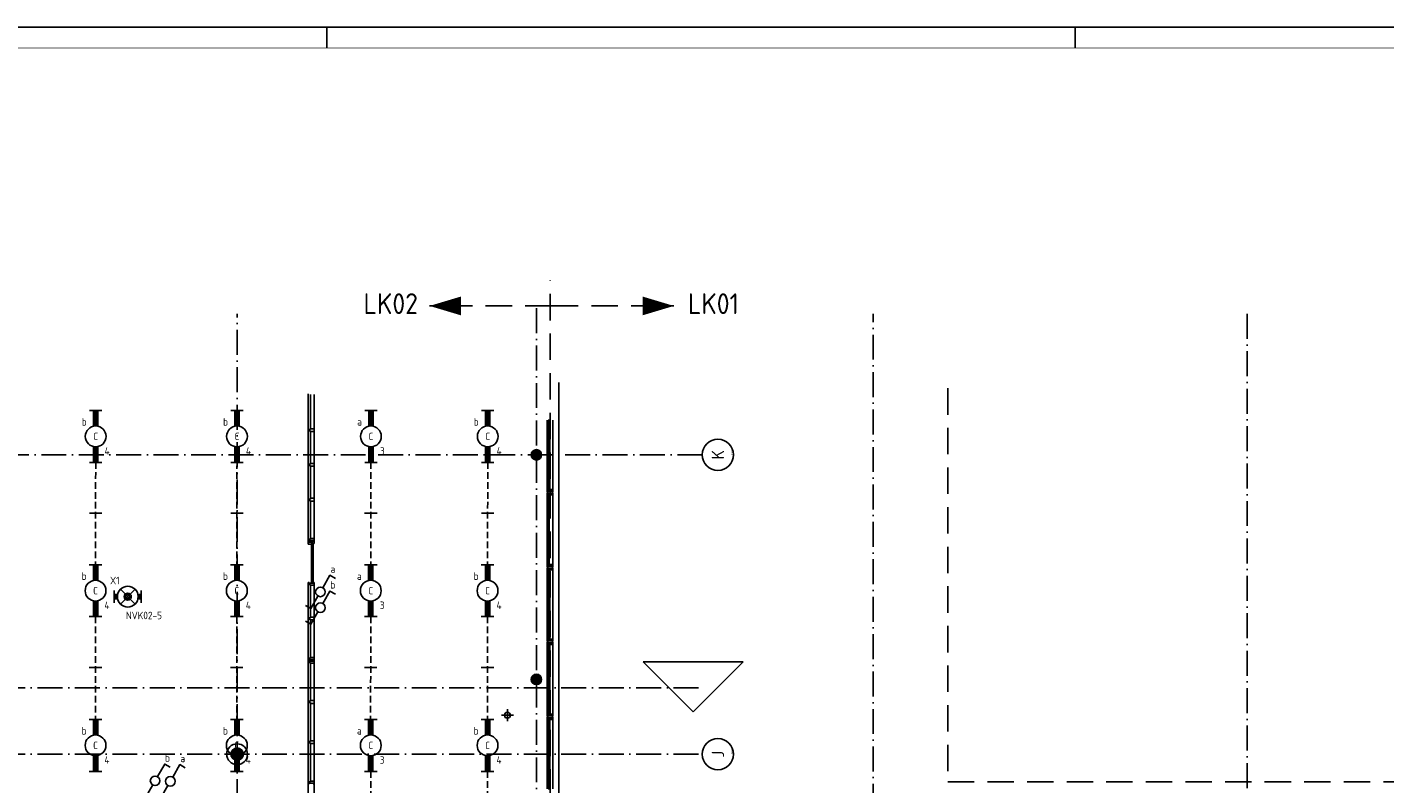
# Model space of a CAD drawing. Header units: millimetres. Extents: x 90707 to 259985, y -1262 to 84291.
# Tile 62 of 85: x 160994 to 193658, y 66096 to 84291. Entities that reach past the tile are written whole.
import ezdxf
from ezdxf.enums import TextEntityAlignment as Align

# ---------------------------------------------------------------- set-up
doc = ezdxf.new("R2010")
doc.units = ezdxf.units.MM
doc.header["$LTSCALE"] = 100
doc.linetypes.add('DASHDOT', pattern=[9, 6, -1.5, 0, -1.5])
doc.linetypes.add('HIDDEN', pattern=[9.525, 6.35, -3.175])
doc.layers.get('0').update_dxf_attribs({"linetype": 'CONTINUOUS'})
for name, color, linetype in [('AL$1----_MAATVOERING', 7, 'CONTINUOUS'), ('AL$7----_STRAMIEN', 1, 'DASHDOT'), ('AL$8----_HULPKOLOM', 2, 'CONTINUOUS'), ('AL21----_BUITENWAND', 4, 'CONTINUOUS'), ('AL28----_KONSTRUKTIE', 3, 'CONTINUOUS'), ('AL31----_BUITENKOZ', 7, 'CONTINUOUS'), ('AL32----_BINNENKOZ', 7, 'CONTINUOUS'), ('ALN-----_BLOCKNAAM', 2, 'CONTINUOUS'), ('ALXAA---_GEWBETON', 12, 'CONTINUOUS'), ('ALXOU---_GLAS', 7, 'CONTINUOUS'), ('EB63101-_ATTRIB', 2, 'CONTINUOUS'), ('EB63102-_ATTRIB', 2, 'CONTINUOUS'), ('EB63501-_ATTRIB', 2, 'CONTINUOUS'), ('EL63101-_LICHT-ARM', 3, 'CONTINUOUS'), ('EL63102-_LICHT-SCH', 3, 'CONTINUOUS'), ('EL63501-_NOODVRL-ARM', 3, 'CONTINUOUS'), ('EL6441--_DATACOM', 3, 'CONTINUOUS'), ('LIJN025', 10, 'CONTINUOUS'), ('LIJN035', 50, 'CONTINUOUS'), ('LIJN050', 90, 'CONTINUOUS'), ('LIJN070', 130, 'CONTINUOUS'), ('MV-BINNENBESTRATING', 1, 'CONTINUOUS'), ('MV-STAALKOLOM', 1, 'CONTINUOUS'), ('TEKST25', 10, 'CONTINUOUS'), ('TEKST35', 50, 'CONTINUOUS'), ('TEKST50', 90, 'CONTINUOUS'), ('VOLGNUMMER', 7, 'CONTINUOUS')]:
    doc.layers.add(name, color=color, linetype=linetype)
doc.styles.add('1_8', font='ISO', dxfattribs={"height": 1.8})
doc.styles.add('ISO', font='ISO.SHX')
doc.styles.add('MAATVOERING', font='iso.shx')
doc.styles.add('NORATT', font='isocp.shx')
doc.styles.add('ROMAND', font='romand')
doc.styles.get("Standard").update_dxf_attribs({"font": 'iso.shx'})

# ---------------------------------------------------------------- blocks, each defined once
blk = doc.blocks.new('A0-GE')
at = {"layer": 'LIJN025'}
blk.add_line((775, 836), (775, 841), dxfattribs=at)
at = {"layer": 'LIJN025', "linetype": 'Continuous'}
blk.add_line((955, 836), (955, 841), dxfattribs=at)
at = {"layer": 'LIJN025'}
blk.add_lwpolyline([(1500, 841), (1500, 0), (0, 0), (0, 841)], close=True, dxfattribs=at)
at = {"layer": 'LIJN050', "const_width": 0.2}
blk.add_lwpolyline([(1495, 836), (25, 836), (25, 5), (1495, 5)], close=True, dxfattribs=at)
at = {"layer": 'TEKST25', "style": 'ROMAND', "width": 2.899115}
blk.add_attdef('STATUS', text='', height=2.5, dxfattribs=at).set_placement((1454, 71.5), (1493, 71.5), align=Align.FIT)
at = {"layer": 'TEKST25', "style": 'ISO'}
for tag, p in [('E', (1455.25, 66)), ('NAAM-E', (1466.75, 66)), ('DATUM-E', (1485, 66)), ('D', (1455.25, 61)), ('NAAM-D', (1466.75, 61)), ('DATUM-D', (1485, 61)), ('C', (1455.25, 56)), ('NAAM-C', (1466.75, 56)), ('DATUM-C', (1485, 56)), ('B', (1455.25, 51)), ('NAAM-B', (1466.75, 51)), ('DATUM-B', (1485, 51)), ('A', (1455.25, 46)), ('NAAM-A', (1466.75, 46)), ('DATUM-A', (1485, 46))]:
    blk.add_attdef(tag, text='', height=2.5, dxfattribs=at).set_placement(p, align=Align.CENTER)
for tag, p in [('DATUM', (1332.75, 36.25)), ('SCHAAL', (1368, 36.25)), ('GETEKEND', (1398.25, 36.25)), ('GECONTOL.', (1433, 36.25)), ('FORMAAT', (1463.25, 28.25))]:
    blk.add_attdef(tag, p, '', height=2.5, dxfattribs=at)
at = {"layer": 'TEKST35', "style": 'ISO'}
for tag, p in [('PROJECT', (1334.5, 72.5)), ('PLAATS', (1334.5, 63.5)), ('INSTALLATIE-REGEL1', (1334.5, 52.5)), ('INSTALLATIE-REGEL2', (1334.5, 43.5))]:
    blk.add_attdef(tag, p, '', height=4, dxfattribs=at)
blk.add_attdef('PROJ.NR.', text='', height=4, dxfattribs=at).set_placement((1481, 23), align=Align.CENTER)
at = {"layer": 'TEKST50', "style": 'ISO'}
blk.add_attdef('FILE-NAAM', text='', height=5, dxfattribs=at).set_placement((1473.5, 7.5), align=Align.CENTER)
blk = doc.blocks.new('EJ3T20')
at = {"color": 0}
for p, q in [((-6.25, -1.5), (-6.25, 1.5)), ((-6.25, -1.5), (-6.25, 1.5)), ((-6.25, 0.52), (-2.44, 0.52)), ((-6.25, 0.52), (-2.44, 0.52)), ((-6.25, 0.17), (-2.49, 0.17)), ((-6.25, 0.17), (-2.49, 0.17)), ((2.44, 0.52), (6.25, 0.52)), ((2.44, 0.52), (6.25, 0.52)), ((2.49, 0.17), (6.25, 0.17)), ((2.49, 0.17), (6.25, 0.17)), ((6.25, -1.5), (6.25, 1.5)), ((6.25, -1.5), (6.25, 1.5)), ((-6.25, -0.17), (-2.49, -0.17)), ((-6.25, -0.17), (-2.49, -0.17)), ((-6.25, -0.52), (-2.44, -0.52)), ((-6.25, -0.52), (-2.44, -0.52)), ((2.44, -0.52), (6.25, -0.52)), ((2.44, -0.52), (6.25, -0.52)), ((2.49, -0.17), (6.25, -0.17)), ((2.49, -0.17), (6.25, -0.17))]:
    blk.add_line(p, q, dxfattribs=at)
blk.add_circle((0, 0), 2.5, dxfattribs=at)
blk.add_circle((0, 0), 2.5, dxfattribs=at)
at = {"style": 'NORATT', "flags": 9}
blk.add_attdef('GELIJK', text='', height=1.8, dxfattribs=at).set_placement((3.5, 5), align=Align.MIDDLE_CENTER)
at = {"color": 6}
for tag, style, flags, p in [('SCHAK', 'NORATT', 8, (3.5, 2.75)), ('SCHAK', '1_8', 8, (3.5, 2.75)), ('A_CODE', 'NORATT', 8, (0, 0)), ('A_CODE', '1_8', 8, (0, 0)), ('GROEP', 'NORATT', 8, (-3.5, -2.75)), ('GROEP', '1_8', 8, (-3.5, -2.75)), ('KAST', 'NORATT', 9, (3.5, -2.75)), ('KAST', '1_8', 9, (3.5, -2.75))]:
    blk.add_attdef(tag, text='', height=1.8, dxfattribs=dict(at, style=style, flags=flags)).set_placement(p, align=Align.MIDDLE)
blk = doc.blocks.new('ES3SW')
for points in [[(0.58, 1), (2.31, 4), (3.61, 3.25)], [(-0.58, -1), (-2.31, -4), (-3.61, -3.25)]]:
    blk.add_lwpolyline(points)
blk.add_circle((0, 0), 1.15)
at = {"style": '1_8'}
for tag, flags, p in [('SCHAK', 8, (3, 5.5)), ('KAST', 9, (-3, 0.5)), ('M_CODE', 9, (0, 0)), ('DOEL', 9, (-3, -2)), ('GROEP', 9, (-3, -4.5))]:
    blk.add_attdef(tag, text='', height=1.8, dxfattribs=dict(at, flags=flags)).set_placement(p, align=Align.MIDDLE_CENTER)
blk = doc.blocks.new('EJ3T01')
at = {"color": 0}
for p, q in [((-3.25, -1.5), (-3.25, 1.5)), ((-3.25, 0.52), (-2.44, 0.52)), ((-3.25, 0.17), (-2.49, 0.17)), ((-1.77, 1.77), (1.77, -1.77)), ((1.77, 1.77), (-1.77, -1.77)), ((2.44, 0.52), (3.25, 0.52)), ((2.49, 0.17), (3.25, 0.17)), ((3.25, -1.5), (3.25, 1.5)), ((-3.25, -0.17), (-2.49, -0.17)), ((-3.25, -0.52), (-2.44, -0.52)), ((2.44, -0.52), (3.25, -0.52)), ((2.49, -0.17), (3.25, -0.17))]:
    blk.add_line(p, q, dxfattribs=at)
at = {"color": 6}
blk.add_lwpolyline([(1.77, -1.77), (1.75, -1.75)], dxfattribs=at)
at = {"color": 0}
for radius in [2.5, 0.85, 0.5]:
    blk.add_circle((0, 0), radius, dxfattribs=at)
at = {"color": 6, "style": '1_8'}
for tag, flags, p in [('A_CODE', 8, (-3.5, 2.75)), ('SCHAK', 8, (3.5, 2.75)), ('GROEP', 8, (-3.5, -2.75)), ('KAST', 9, (3.5, -2.75))]:
    blk.add_attdef(tag, text='', height=1.8, dxfattribs=dict(at, flags=flags)).set_placement(p, align=Align.MIDDLE)
blk = doc.blocks.new('1010')
at = {"layer": 'AL$7----_STRAMIEN', "color": 7, "linetype": 'Continuous'}
blk.add_circle((0, 750), 750, dxfattribs=at)
at = {"layer": 'AL$7----_STRAMIEN', "color": 3, "linetype": 'Continuous'}
blk.add_attdef('STR-NAAM', text='', height=600, rotation=360, dxfattribs=at).set_placement((0, 750), align=Align.MIDDLE)
at = {"layer": 'ALN-----_BLOCKNAAM', "linetype": 'Continuous'}
blk.add_text('1010', height=100, dxfattribs=at).set_placement((0, 0))
blk = doc.blocks.new('A$Cca306792')
at = {"layer": 'AL$1----_MAATVOERING', "color": 8, "linetype": 'HIDDEN'}
for p, q in [((92028, 76870), (92028, 67405)), ((92028, 67405), (106528, 67406))]:
    blk.add_line(p, q, dxfattribs=at)
at = {"layer": 'AL$7----_STRAMIEN'}
blk.add_line((99228, 78659), (99228, 5370), dxfattribs=at)
at = {"layer": 'AL$7----_STRAMIEN', "color": 1}
blk.add_line((86120, 75270), (45918, 75270), dxfattribs=at)
for points in [[(82128, 78796), (82128, 39870)], [(74928, 39870), (74928, 78659)], [(90228, 5550), (90228, 78659)], [(86120, 75270), (45918, 75270)], [(86028, 69670), (49182, 69670)], [(86028, 68070), (47456, 68070)]]:
    blk.add_lwpolyline(points, dxfattribs=at)
at = {"layer": 'AL$8----_HULPKOLOM', "color": 8}
blk.add_circle((74928, 68070), 250, dxfattribs=at)
at = {"layer": 'AL21----_BUITENWAND', "color": 8}
blk.add_line((82668, 77010), (82668, 56391), dxfattribs=at)
at = {"layer": 'AL28----_KONSTRUKTIE', "color": 8}
for centre, radius in [((82128, 75270), 125), ((82128, 75270), 125), ((82128, 69870), 125), ((82128, 69870), 125), ((74928, 68070), 150)]:
    blk.add_circle(centre, radius, dxfattribs=at)
at = {"layer": 'AL31----_BUITENKOZ', "color": 8}
for p, q in [((82388, 76105), (82388, 74435)), ((82527, 76105), (82527, 74435)), ((82385, 74315), (82390, 74317)), ((82385, 74272), (82385, 74315)), ((82426, 74272), (82385, 74272)), ((82385, 72682), (82385, 74258)), ((82388, 74361), (82418, 74361)), ((82388, 74328), (82388, 74361)), ((82424, 74328), (82388, 74328)), ((82388, 74272), (82401, 74272)), ((82388, 74255), (82388, 74272)), ((82401, 74255), (82388, 74255)), ((82390, 74317), (82390, 74324)), ((82390, 74324), (82419, 74324)), ((82401, 74272), (82401, 74255)), ((82418, 74361), (82418, 74347)), ((82418, 74347), (82498, 74347)), ((82419, 74324), (82419, 74302)), ((82419, 74302), (82424, 74302)), ((82424, 74314), (82424, 74328)), ((82439, 74314), (82424, 74314)), ((82424, 74302), (82424, 74310)), ((82424, 74310), (82439, 74310)), ((82426, 74255), (82426, 74272)), ((82439, 74258), (82426, 74255)), ((82439, 74305), (82439, 74314)), ((82439, 74310), (82439, 74305)), ((82527, 74305), (82439, 74305)), ((82439, 74305), (82439, 74258)), ((82439, 72682), (82439, 74258)), ((82498, 74347), (82498, 74361)), ((82498, 74361), (82527, 74361)), ((82527, 74361), (82527, 74305)), ((82527, 74305), (82527, 72635)), ((82426, 72667), (82385, 72667)), ((82385, 72667), (82385, 72624)), ((82385, 72624), (82390, 72622)), ((82401, 72684), (82388, 72684)), ((82388, 72684), (82388, 72667)), ((82388, 72667), (82401, 72667)), ((82424, 72612), (82388, 72612)), ((82388, 72612), (82388, 72579)), ((82388, 72579), (82418, 72579)), ((82390, 72622), (82390, 72615)), ((82390, 72615), (82419, 72615)), ((82401, 72667), (82401, 72684)), ((82418, 72579), (82418, 72593)), ((82418, 72593), (82498, 72593)), ((82419, 72615), (82419, 72637)), ((82419, 72637), (82424, 72637)), ((82424, 72637), (82424, 72629)), ((82424, 72629), (82439, 72629)), ((82439, 72626), (82424, 72626)), ((82424, 72626), (82424, 72612)), ((82439, 72682), (82426, 72684)), ((82426, 72684), (82426, 72667)), ((82439, 72635), (82439, 72682)), ((82527, 72635), (82439, 72635)), ((82439, 72635), (82439, 72626)), ((82439, 72629), (82439, 72635)), ((82498, 72593), (82498, 72579)), ((82498, 72579), (82527, 72579)), ((82527, 72579), (82527, 72635)), ((82388, 72505), (82388, 70835)), ((82527, 72505), (82527, 70835)), ((82388, 70705), (82388, 69035)), ((82527, 70705), (82527, 69035)), ((85899, 69093), (84699, 70293)), ((84699, 70293), (87099, 70293)), ((87099, 70293), (85899, 69093)), ((82388, 68905), (82388, 67235)), ((82527, 68905), (82527, 67235))]:
    blk.add_line(p, q, dxfattribs=at)
at = {"layer": 'AL31----_BUITENKOZ', "color": 8, "linetype": 'Continuous'}
for p, q in [((82388, 74423), (82388, 74435)), ((82388, 74435), (82425, 74435)), ((82393, 74423), (82388, 74423)), ((82388, 74418), (82388, 74379)), ((82455, 74418), (82388, 74418)), ((82388, 74379), (82394, 74379)), ((82393, 74418), (82393, 74423)), ((82425, 74418), (82393, 74418)), ((82394, 74379), (82408, 74379)), ((82408, 74379), (82408, 74379)), ((82408, 74379), (82418, 74379)), ((82418, 74379), (82418, 74393)), ((82418, 74393), (82498, 74393)), ((82425, 74435), (82425, 74418)), ((82508, 74435), (82455, 74435)), ((82455, 74435), (82455, 74418)), ((82498, 74393), (82498, 74379)), ((82498, 74379), (82507, 74379)), ((82507, 74379), (82507, 74379)), ((82507, 74379), (82521, 74379)), ((82516, 74435), (82508, 74435)), ((82520, 74435), (82516, 74435)), ((82527, 74435), (82520, 74435)), ((82521, 74379), (82527, 74379)), ((82527, 74398), (82527, 74435)), ((82527, 74379), (82527, 74398)), ((76717, 72183), (76717, 73133)), ((76717, 73133), (76758, 73133)), ((76758, 73133), (76758, 72203)), ((82388, 72522), (82388, 72561)), ((82388, 72561), (82394, 72561)), ((82455, 72522), (82388, 72522)), ((82393, 72517), (82388, 72517)), ((82388, 72517), (82388, 72505)), ((82425, 72522), (82393, 72522)), ((82393, 72522), (82393, 72517)), ((82394, 72561), (82408, 72561)), ((82408, 72561), (82408, 72561)), ((82408, 72561), (82418, 72561)), ((82418, 72561), (82418, 72547)), ((82418, 72547), (82498, 72547)), ((82425, 72505), (82425, 72522)), ((82455, 72505), (82455, 72522)), ((82498, 72547), (82498, 72561)), ((82498, 72561), (82508, 72561)), ((82508, 72561), (82508, 72561)), ((82508, 72561), (82521, 72561)), ((82521, 72561), (82527, 72561)), ((82527, 72561), (82527, 72542)), ((82527, 72542), (82527, 72505)), ((82388, 72505), (82425, 72505)), ((82508, 72505), (82455, 72505)), ((82516, 72505), (82508, 72505)), ((82520, 72505), (82516, 72505)), ((82527, 72505), (82520, 72505)), ((82388, 70823), (82388, 70835)), ((82388, 70835), (82425, 70835)), ((82393, 70823), (82388, 70823)), ((82388, 70818), (82388, 70779)), ((82455, 70818), (82388, 70818)), ((82388, 70779), (82394, 70779)), ((82388, 70722), (82388, 70761)), ((82388, 70761), (82394, 70761)), ((82455, 70722), (82388, 70722)), ((82393, 70717), (82388, 70717)), ((82388, 70717), (82388, 70705)), ((82388, 70705), (82425, 70705)), ((82393, 70818), (82393, 70823)), ((82425, 70818), (82393, 70818)), ((82425, 70722), (82393, 70722)), ((82393, 70722), (82393, 70717)), ((82394, 70779), (82408, 70779)), ((82394, 70761), (82408, 70761)), ((82408, 70779), (82408, 70779)), ((82408, 70779), (82418, 70779)), ((82408, 70761), (82408, 70761)), ((82408, 70761), (82418, 70761)), ((82418, 70779), (82418, 70793)), ((82418, 70793), (82498, 70793)), ((82418, 70761), (82418, 70747)), ((82418, 70747), (82498, 70747)), ((82425, 70835), (82425, 70818)), ((82425, 70705), (82425, 70722)), ((82508, 70835), (82455, 70835)), ((82455, 70835), (82455, 70818)), ((82455, 70705), (82455, 70722)), ((82508, 70705), (82455, 70705)), ((82498, 70793), (82498, 70779)), ((82498, 70779), (82507, 70779)), ((82498, 70747), (82498, 70761)), ((82498, 70761), (82508, 70761)), ((82507, 70779), (82507, 70779)), ((82507, 70779), (82521, 70779)), ((82516, 70835), (82508, 70835)), ((82508, 70761), (82508, 70761)), ((82508, 70761), (82521, 70761)), ((82516, 70705), (82508, 70705)), ((82520, 70835), (82516, 70835)), ((82520, 70705), (82516, 70705)), ((82527, 70835), (82520, 70835)), ((82527, 70705), (82520, 70705)), ((82521, 70779), (82527, 70779)), ((82521, 70761), (82527, 70761)), ((82527, 70798), (82527, 70835)), ((82527, 70779), (82527, 70798)), ((82527, 70761), (82527, 70742)), ((82527, 70742), (82527, 70705)), ((82388, 69023), (82388, 69035)), ((82388, 69035), (82425, 69035)), ((82393, 69023), (82388, 69023)), ((82388, 69018), (82388, 68979)), ((82455, 69018), (82388, 69018)), ((82388, 68979), (82394, 68979)), ((82388, 68922), (82388, 68961)), ((82388, 68961), (82394, 68961)), ((82455, 68922), (82388, 68922)), ((82393, 69018), (82393, 69023)), ((82425, 69018), (82393, 69018)), ((82425, 68922), (82393, 68922)), ((82393, 68922), (82393, 68917)), ((82394, 68979), (82408, 68979)), ((82394, 68961), (82408, 68961)), ((82408, 68979), (82408, 68979)), ((82408, 68979), (82418, 68979)), ((82408, 68961), (82408, 68961)), ((82408, 68961), (82418, 68961)), ((82418, 68979), (82418, 68993)), ((82418, 68993), (82498, 68993)), ((82418, 68961), (82418, 68947)), ((82418, 68947), (82498, 68947)), ((82425, 69035), (82425, 69018)), ((82425, 68905), (82425, 68922)), ((82508, 69035), (82455, 69035)), ((82455, 69035), (82455, 69018)), ((82455, 68905), (82455, 68922)), ((82498, 68993), (82498, 68979)), ((82498, 68979), (82507, 68979)), ((82498, 68947), (82498, 68961)), ((82498, 68961), (82508, 68961)), ((82507, 68979), (82507, 68979)), ((82507, 68979), (82521, 68979)), ((82516, 69035), (82508, 69035)), ((82508, 68961), (82508, 68961)), ((82508, 68961), (82521, 68961)), ((82520, 69035), (82516, 69035)), ((82527, 69035), (82520, 69035)), ((82521, 68979), (82527, 68979)), ((82521, 68961), (82527, 68961)), ((82527, 68998), (82527, 69035)), ((82527, 68979), (82527, 68998)), ((82527, 68961), (82527, 68942)), ((82527, 68942), (82527, 68905)), ((82393, 68917), (82388, 68917)), ((82388, 68917), (82388, 68905)), ((82388, 68905), (82425, 68905)), ((82508, 68905), (82455, 68905)), ((82516, 68905), (82508, 68905)), ((82520, 68905), (82516, 68905)), ((82527, 68905), (82520, 68905))]:
    blk.add_line(p, q, dxfattribs=at)
at = {"layer": 'AL32----_BINNENKOZ', "color": 8}
for p, q in [((76639, 75878), (76639, 76734)), ((76639, 76734), (76639, 75878)), ((76690, 75895), (76690, 76717)), ((76690, 76717), (76690, 75895)), ((76778, 75895), (76778, 76717)), ((76778, 76717), (76778, 75895)), ((76778, 75895), (76778, 76717)), ((76778, 76717), (76778, 75895)), ((76690, 75878), (76639, 75878)), ((76639, 75878), (76639, 75845)), ((76639, 75845), (76639, 75043)), ((76639, 75043), (76639, 75845)), ((76639, 75845), (76690, 75845)), ((76778, 75895), (76690, 75895)), ((76690, 75895), (76690, 75878)), ((76690, 75845), (76690, 75828)), ((76690, 75828), (76690, 75060)), ((76690, 75060), (76690, 75828)), ((76690, 75828), (76778, 75828)), ((76778, 75828), (76778, 75895)), ((76778, 75828), (76778, 75060)), ((76778, 75060), (76778, 75828)), ((76778, 75828), (76778, 75060)), ((76778, 75060), (76778, 75828)), ((76639, 75043), (76639, 75010)), ((76690, 75043), (76639, 75043)), ((76639, 75010), (76639, 74207)), ((76639, 74207), (76639, 75010)), ((76639, 75010), (76690, 75010)), ((76690, 75060), (76690, 75043)), ((76778, 75060), (76690, 75060)), ((76690, 75010), (76690, 74993)), ((76690, 74993), (76690, 74224)), ((76690, 74224), (76690, 74993)), ((76690, 74993), (76778, 74993)), ((76778, 74993), (76778, 75060)), ((76778, 74993), (76778, 74224)), ((76778, 74224), (76778, 74993)), ((76778, 74993), (76778, 74224)), ((76778, 74224), (76778, 74993)), ((76639, 74207), (76639, 74174)), ((76690, 74207), (76639, 74207)), ((76639, 74174), (76639, 73240)), ((76639, 74174), (76690, 74174)), ((76690, 74224), (76690, 74207)), ((76778, 74224), (76690, 74224)), ((76690, 74174), (76690, 74157)), ((76690, 74157), (76690, 73257)), ((76690, 74157), (76778, 74157)), ((76778, 74157), (76778, 74224)), ((76778, 74157), (76778, 73257)), ((76639, 73240), (76639, 73190)), ((76690, 73240), (76639, 73240)), ((76639, 73240), (76690, 73240)), ((76639, 73190), (76664, 73190)), ((76639, 73185), (76639, 73118)), ((76661, 73185), (76639, 73185)), ((76661, 73169), (76661, 73185)), ((76753, 73169), (76661, 73169)), ((76664, 73206), (76756, 73206)), ((76664, 73190), (76664, 73206)), ((76690, 73257), (76690, 73240)), ((76778, 73257), (76690, 73257)), ((76753, 73185), (76753, 73169)), ((76778, 73185), (76753, 73185)), ((76756, 73206), (76756, 73190)), ((76756, 73190), (76778, 73190)), ((76778, 73190), (76778, 73257)), ((76778, 73135), (76778, 73185)), ((76639, 73118), (76711, 73118)), ((76711, 73135), (76778, 73135)), ((76711, 73118), (76711, 73135)), ((76639, 72201), (76664, 72201)), ((76639, 72151), (76639, 72201)), ((76664, 72201), (76664, 72185)), ((76756, 72185), (76756, 72201)), ((76756, 72201), (76778, 72201)), ((76778, 72201), (76778, 72134)), ((76639, 71349), (76639, 72151)), ((76639, 72151), (76639, 71349)), ((76690, 72151), (76639, 72151)), ((76664, 72185), (76756, 72185)), ((76690, 72134), (76690, 72151)), ((76690, 71366), (76690, 72134)), ((76690, 72134), (76690, 71366)), ((76778, 72134), (76690, 72134)), ((76778, 71366), (76778, 72134)), ((76778, 72134), (76778, 71366)), ((76778, 71366), (76778, 72134)), ((76778, 72134), (76778, 71366)), ((76690, 71349), (76639, 71349)), ((76639, 71349), (76639, 71316)), ((76639, 71316), (76639, 70381)), ((76639, 71316), (76690, 71316)), ((76778, 71366), (76690, 71366)), ((76690, 71366), (76690, 71349)), ((76690, 71316), (76690, 71299)), ((76690, 71299), (76690, 70398)), ((76690, 71299), (76778, 71299)), ((76778, 71299), (76778, 71366)), ((76778, 71299), (76778, 70398)), ((76639, 70381), (76690, 70381)), ((76690, 70381), (76639, 70381)), ((76639, 70381), (76639, 70331)), ((76639, 70331), (76664, 70331)), ((76639, 70326), (76664, 70326)), ((76639, 70276), (76639, 70326)), ((76639, 70276), (76639, 69343)), ((76690, 70276), (76639, 70276)), ((76664, 70331), (76664, 70347)), ((76664, 70347), (76756, 70347)), ((76664, 70326), (76664, 70310)), ((76664, 70310), (76756, 70310)), ((76778, 70398), (76690, 70398)), ((76690, 70398), (76690, 70381)), ((76690, 70259), (76690, 70276)), ((76690, 70259), (76690, 69360)), ((76778, 70259), (76690, 70259)), ((76756, 70347), (76756, 70331)), ((76756, 70331), (76778, 70331)), ((76756, 70310), (76756, 70326)), ((76756, 70326), (76778, 70326)), ((76778, 70331), (76778, 70398)), ((76778, 70326), (76778, 70259)), ((76778, 70259), (76778, 69360)), ((76778, 70259), (76778, 69360)), ((76690, 69343), (76639, 69343)), ((76639, 69343), (76639, 69310)), ((76639, 69310), (76639, 68376)), ((76639, 68376), (76639, 69310)), ((76639, 69310), (76690, 69310)), ((76778, 69360), (76690, 69360)), ((76690, 69360), (76690, 69343)), ((76690, 69310), (76690, 69293)), ((76690, 69293), (76690, 68393)), ((76690, 68393), (76690, 69293)), ((76690, 69293), (76778, 69293)), ((76778, 69293), (76778, 69360)), ((76778, 69293), (76778, 68393)), ((76778, 68393), (76778, 69293)), ((76778, 69293), (76778, 68393)), ((76778, 68393), (76778, 69293)), ((76690, 68376), (76639, 68376)), ((76639, 68376), (76639, 68343)), ((76639, 68343), (76690, 68343)), ((76639, 68343), (76639, 67408)), ((76778, 68393), (76690, 68393)), ((76690, 68393), (76690, 68376)), ((76690, 68343), (76690, 68326)), ((76690, 68326), (76778, 68326)), ((76690, 68326), (76690, 67425)), ((76778, 68326), (76778, 68393)), ((76778, 68326), (76778, 67425)), ((76639, 67408), (76690, 67408)), ((76690, 67408), (76639, 67408)), ((76639, 67408), (76639, 67358)), ((76639, 67375), (76639, 66705)), ((76639, 67358), (76664, 67358)), ((76664, 67358), (76664, 67374)), ((76664, 67374), (76756, 67374)), ((76778, 67425), (76690, 67425)), ((76690, 67425), (76690, 67408)), ((76756, 67374), (76756, 67358)), ((76756, 67358), (76778, 67358)), ((76778, 67358), (76778, 67425)), ((76778, 67358), (76778, 66716))]:
    blk.add_line(p, q, dxfattribs=at)
at = {"layer": 'ALXAA---_GEWBETON', "color": 8}
for p, q in [((82003, 75265), (82253, 75265)), ((82003, 75265), (82253, 75265)), ((82004, 75285), (82252, 75285)), ((82004, 75285), (82252, 75285)), ((82006, 75245), (82251, 75245)), ((82006, 75245), (82251, 75245)), ((82009, 75305), (82248, 75305)), ((82009, 75305), (82248, 75305)), ((82011, 75225), (82245, 75225)), ((82011, 75225), (82245, 75225)), ((82016, 75325), (82240, 75325)), ((82016, 75325), (82240, 75325)), ((82021, 75205), (82236, 75205)), ((82021, 75205), (82236, 75205)), ((82029, 75345), (82228, 75345)), ((82029, 75345), (82228, 75345)), ((82036, 75185), (82221, 75185)), ((82036, 75185), (82221, 75185)), ((82048, 75365), (82209, 75365)), ((82048, 75365), (82209, 75365)), ((82059, 75165), (82197, 75165)), ((82059, 75165), (82197, 75165)), ((82081, 75385), (82176, 75385)), ((82081, 75385), (82176, 75385)), ((82115, 75145), (82142, 75145)), ((82115, 75145), (82142, 75145)), ((82009, 69905), (82248, 69905)), ((82009, 69905), (82248, 69905)), ((82016, 69925), (82240, 69925)), ((82016, 69925), (82240, 69925)), ((82029, 69945), (82228, 69945)), ((82029, 69945), (82228, 69945)), ((82048, 69965), (82209, 69965)), ((82048, 69965), (82209, 69965)), ((82081, 69985), (82176, 69985)), ((82081, 69985), (82176, 69985)), ((82003, 69865), (82253, 69865)), ((82003, 69865), (82253, 69865)), ((82004, 69885), (82252, 69885)), ((82004, 69885), (82252, 69885)), ((82006, 69845), (82251, 69845)), ((82006, 69845), (82251, 69845)), ((82011, 69825), (82245, 69825)), ((82011, 69825), (82245, 69825)), ((82021, 69805), (82236, 69805)), ((82021, 69805), (82236, 69805)), ((82036, 69785), (82221, 69785)), ((82036, 69785), (82221, 69785)), ((82059, 69765), (82197, 69765)), ((82059, 69765), (82197, 69765)), ((82115, 69745), (82142, 69745)), ((82115, 69745), (82142, 69745)), ((74788, 68016), (74788, 68123)), ((74808, 67980), (74808, 68160)), ((74828, 67958), (74828, 68181)), ((74848, 67943), (74848, 68196)), ((74868, 67932), (74868, 68207)), ((74888, 67925), (74888, 68214)), ((74908, 67921), (74908, 68218)), ((74928, 67920), (74928, 68220)), ((74948, 67921), (74948, 68218)), ((74968, 67925), (74968, 68214)), ((74988, 67932), (74988, 68207)), ((75008, 67943), (75008, 68196)), ((75028, 67958), (75028, 68181)), ((75048, 67980), (75048, 68160)), ((75068, 68016), (75068, 68123))]:
    blk.add_line(p, q, dxfattribs=at)
at = {"layer": 'ALXOU---_GLAS', "color": 8}
for p, q in [((82427, 74420), (82427, 76120)), ((82453, 76120), (82453, 74420)), ((82403, 72669), (82403, 74270)), ((82403, 74270), (82424, 74270)), ((82424, 74270), (82424, 72669)), ((82453, 74420), (82427, 74420)), ((82424, 72669), (82403, 72669)), ((82427, 70820), (82427, 72520)), ((82427, 72520), (82453, 72520)), ((82453, 72520), (82453, 70820)), ((82453, 70820), (82427, 70820)), ((82427, 69020), (82427, 70720)), ((82427, 70720), (82453, 70720)), ((82453, 70720), (82453, 69020)), ((82453, 69020), (82427, 69020)), ((82427, 67220), (82427, 68920)), ((82427, 68920), (82453, 68920)), ((82453, 68920), (82453, 67220))]:
    blk.add_line(p, q, dxfattribs=at)
at = {"layer": 'MV-BINNENBESTRATING', "color": 8}
for p, q in [((81575, 69006), (81285, 69006)), ((81575, 69006), (81285, 69006)), ((81430, 68861), (81430, 69152)), ((81430, 68861), (81430, 69152))]:
    blk.add_line(p, q, dxfattribs=at)
at = {"layer": 'MV-STAALKOLOM', "color": 8}
blk.add_circle((81430, 69006), 70.2, dxfattribs=at)
blk.add_circle((81430, 69006), 70.2, dxfattribs=at)
at = {"layer": 'AL$7----_STRAMIEN', "xscale": 0.5, "yscale": 0.5, "zscale": 0.5, "rotation": 90}
for p, values in [((86870, 75270), {'STR-NAAM': 'K'}), ((86870, 68070), {'STR-NAAM': 'J'})]:
    blk.add_blockref('1010', p, dxfattribs=at).add_auto_attribs(values)
at = {"layer": 'VOLGNUMMER', "color": 252, "linetype": 'ByBlock'}
for tag, p in [('0.28', (16187, 74214)), ('0.16', (78893, 73105)), ('0.17', (62961, 72994)), ('0.29', (35887, 72529)), ('0.18', (53124, 64542)), ('0.701', (85482, 63517)), ('0.30', (29366, 63128)), ('0.32', (36092, 63166)), ('0.12', (90689, 63024)), ('0.29A', (33165, 62745)), ('0.27', (17657, 61363)), ('0.30', (38191, 61494)), ('0.19', (61479, 61433)), ('0.14', (89762, 60088)), ('0.33', (45869, 59450)), ('0.15', (73454, 57402)), ('0.801', (112714, 57073)), ('0.25', (28058, 57013)), ('0.18A', (61029, 56759)), ('0.26A', (36299, 54851)), ('0.20', (60895, 53506)), ('0.800', (90980, 50804)), ('0.25A', (73288, 48435)), ('0.300', (94483, 48257)), ('0.21', (58702, 48178)), ('0.24', (35041, 47783)), ('0.102', (87631, 47613)), ('0.26', (18559, 46119)), ('0.203', (95795, 46197)), ('0.802', (68387, 42721)), ('0.204', (95497, 42149)), ('0.07B', (66790, 38909)), ('0.702', (95327, 36513))]:
    blk.add_attdef(tag, text='', height=250, dxfattribs=at).set_placement(p, align=Align.MIDDLE_CENTER)
at = {"layer": 'VOLGNUMMER', "color": 8, "linetype": 'ByBlock'}
blk.add_attdef('0.600', text='', height=250, dxfattribs=at).set_placement((96800, 48300), align=Align.MIDDLE_CENTER)

msp = doc.modelspace()

# ---------------------------------------------------------------- linework, layer by layer
at = {"layer": 'LIJN035', "linetype": 'HIDDEN', "ltscale": 0.25}
for p, q in [((162643, 73826), (162639, 71366)), ((166043, 73826), (166039, 71366)), ((169265, 73826), (169261, 71366)), ((172075, 73826), (172071, 71366)), ((162639, 70116), (162635, 67656)), ((166039, 70116), (166035, 67656)), ((169261, 70116), (169257, 67656)), ((172071, 70116), (172067, 67656)), ((169261, 66396), (169257, 63936)), ((172071, 66396), (172067, 63936))]:
    msp.add_line(p, q, dxfattribs=at)
at = {"layer": 'LIJN035'}
for p, q in [((162791, 72603), (162491, 72603)), ((166191, 72603), (165891, 72603)), ((169413, 72603), (169113, 72603)), ((172223, 72603), (171923, 72603)), ((162787, 68893), (162487, 68893)), ((166187, 68893), (165887, 68893)), ((169409, 68893), (169109, 68893)), ((172219, 68893), (171919, 68893))]:
    msp.add_line(p, q, dxfattribs=at)
at = {"layer": 'LIJN050'}
for points in [[(170676, 77588, 0, 453, 0), (171430, 77588, 453, 453, 0)], [(176553, 77588, 0, 453, 0), (175799, 77588, 453, 453, 0)]]:
    msp.add_lwpolyline(points, format="xyseb", dxfattribs=at)
at = {"layer": 'LIJN070', "linetype": 'HIDDEN'}
for p, q in [((173575, 34378), (173575, 78198)), ((173612, 77588), (170676, 77588)), ((173617, 77588), (176553, 77588))]:
    msp.add_line(p, q, dxfattribs=at)

# ---------------------------------------------------------------- block references
at = {"xscale": 100, "yscale": 100, "zscale": 100}
msp.add_blockref('A0-GE', (90707, 191), dxfattribs=at)
at = {"layer": 'EL63101-_LICHT-ARM'}
ref = msp.add_blockref('EJ3T20', (162643, 74451), dxfattribs=dict(at, xscale=100, yscale=100, zscale=100, rotation=90))
ref.add_attrib('A_CODE', 'C', dxfattribs={"layer": 'EB63101-_ATTRIB', "color": 1, "height": 180, "style": '1_8', "flags": 8}).set_placement((162643, 74451), align=Align.MIDDLE)
ref.add_attrib('GROEP', '4', dxfattribs={"layer": 'EB63101-_ATTRIB', "color": 1, "height": 180, "style": '1_8', "flags": 8}).set_placement((162918, 74101), align=Align.MIDDLE)
ref.add_attrib('SCHAK', 'b', dxfattribs={"layer": 'EB63101-_ATTRIB', "color": 1, "height": 180, "style": '1_8', "flags": 8}).set_placement((162368, 74801), align=Align.MIDDLE)
ref = msp.add_blockref('EJ3T20', (166043, 74451), dxfattribs=dict(at, xscale=100, yscale=100, zscale=100, rotation=90))
ref.add_attrib('A_CODE', 'C', dxfattribs={"layer": 'EB63101-_ATTRIB', "color": 1, "height": 180, "style": '1_8', "flags": 8}).set_placement((166043, 74451), align=Align.MIDDLE)
ref.add_attrib('GROEP', '4', dxfattribs={"layer": 'EB63101-_ATTRIB', "color": 1, "height": 180, "style": '1_8', "flags": 8}).set_placement((166318, 74101), align=Align.MIDDLE)
ref.add_attrib('SCHAK', 'b', dxfattribs={"layer": 'EB63101-_ATTRIB', "color": 1, "height": 180, "style": '1_8', "flags": 8}).set_placement((165768, 74801), align=Align.MIDDLE)
ref = msp.add_blockref('EJ3T20', (169265, 74451), dxfattribs=dict(at, xscale=100, yscale=100, zscale=100, rotation=90))
ref.add_attrib('A_CODE', 'C', dxfattribs={"layer": 'EB63101-_ATTRIB', "color": 1, "height": 180, "style": '1_8', "flags": 8}).set_placement((169265, 74451), align=Align.MIDDLE)
ref.add_attrib('GROEP', '3', dxfattribs={"layer": 'EB63101-_ATTRIB', "color": 1, "height": 180, "style": '1_8', "flags": 8}).set_placement((169540, 74101), align=Align.MIDDLE)
ref.add_attrib('SCHAK', 'a', dxfattribs={"layer": 'EB63101-_ATTRIB', "color": 1, "height": 180, "style": '1_8', "flags": 8}).set_placement((168990, 74801), align=Align.MIDDLE)
ref = msp.add_blockref('EJ3T20', (172075, 74451), dxfattribs=dict(at, xscale=100, yscale=100, zscale=100, rotation=90))
ref.add_attrib('A_CODE', 'C', dxfattribs={"layer": 'EB63101-_ATTRIB', "color": 1, "height": 180, "style": '1_8', "flags": 8}).set_placement((172075, 74451), align=Align.MIDDLE)
ref.add_attrib('GROEP', '4', dxfattribs={"layer": 'EB63101-_ATTRIB', "color": 1, "height": 180, "style": '1_8', "flags": 8}).set_placement((172350, 74101), align=Align.MIDDLE)
ref.add_attrib('SCHAK', 'b', dxfattribs={"layer": 'EB63101-_ATTRIB', "color": 1, "height": 180, "style": '1_8', "flags": 8}).set_placement((171800, 74801), align=Align.MIDDLE)
ref = msp.add_blockref('EJ3T20', (162639, 70741), dxfattribs=dict(at, xscale=100, yscale=100, zscale=100, rotation=90))
ref.add_attrib('A_CODE', 'C', dxfattribs={"layer": 'EB63101-_ATTRIB', "color": 1, "height": 180, "style": '1_8', "flags": 8}).set_placement((162639, 70741), align=Align.MIDDLE)
ref.add_attrib('GROEP', '4', dxfattribs={"layer": 'EB63101-_ATTRIB', "color": 1, "height": 180, "style": '1_8', "flags": 8}).set_placement((162914, 70391), align=Align.MIDDLE)
ref.add_attrib('SCHAK', 'b', dxfattribs={"layer": 'EB63101-_ATTRIB', "color": 1, "height": 180, "style": '1_8', "flags": 8}).set_placement((162364, 71091), align=Align.MIDDLE)
ref = msp.add_blockref('EJ3T20', (166039, 70741), dxfattribs=dict(at, xscale=100, yscale=100, zscale=100, rotation=90))
ref.add_attrib('A_CODE', 'C', dxfattribs={"layer": 'EB63101-_ATTRIB', "color": 1, "height": 180, "style": '1_8', "flags": 8}).set_placement((166039, 70741), align=Align.MIDDLE)
ref.add_attrib('GROEP', '4', dxfattribs={"layer": 'EB63101-_ATTRIB', "color": 1, "height": 180, "style": '1_8', "flags": 8}).set_placement((166314, 70391), align=Align.MIDDLE)
ref.add_attrib('SCHAK', 'b', dxfattribs={"layer": 'EB63101-_ATTRIB', "color": 1, "height": 180, "style": '1_8', "flags": 8}).set_placement((165764, 71091), align=Align.MIDDLE)
ref = msp.add_blockref('EJ3T20', (169261, 70741), dxfattribs=dict(at, xscale=100, yscale=100, zscale=100, rotation=90))
ref.add_attrib('A_CODE', 'C', dxfattribs={"layer": 'EB63101-_ATTRIB', "color": 1, "height": 180, "style": '1_8', "flags": 8}).set_placement((169261, 70741), align=Align.MIDDLE)
ref.add_attrib('GROEP', '3', dxfattribs={"layer": 'EB63101-_ATTRIB', "color": 1, "height": 180, "style": '1_8', "flags": 8}).set_placement((169536, 70391), align=Align.MIDDLE)
ref.add_attrib('SCHAK', 'a', dxfattribs={"layer": 'EB63101-_ATTRIB', "color": 1, "height": 180, "style": '1_8', "flags": 8}).set_placement((168986, 71091), align=Align.MIDDLE)
ref = msp.add_blockref('EJ3T20', (172071, 70741), dxfattribs=dict(at, xscale=100, yscale=100, zscale=100, rotation=90))
ref.add_attrib('A_CODE', 'C', dxfattribs={"layer": 'EB63101-_ATTRIB', "color": 1, "height": 180, "style": '1_8', "flags": 8}).set_placement((172071, 70741), align=Align.MIDDLE)
ref.add_attrib('GROEP', '4', dxfattribs={"layer": 'EB63101-_ATTRIB', "color": 1, "height": 180, "style": '1_8', "flags": 8}).set_placement((172346, 70391), align=Align.MIDDLE)
ref.add_attrib('SCHAK', 'b', dxfattribs={"layer": 'EB63101-_ATTRIB', "color": 1, "height": 180, "style": '1_8', "flags": 8}).set_placement((171796, 71091), align=Align.MIDDLE)
ref = msp.add_blockref('EJ3T20', (162639, 67021), dxfattribs=dict(at, xscale=100, yscale=100, zscale=100, rotation=90))
ref.add_attrib('A_CODE', 'C', dxfattribs={"layer": 'EB63101-_ATTRIB', "color": 1, "height": 180, "style": '1_8', "flags": 8}).set_placement((162639, 67021), align=Align.MIDDLE)
ref.add_attrib('GROEP', '4', dxfattribs={"layer": 'EB63101-_ATTRIB', "color": 1, "height": 180, "style": '1_8', "flags": 8}).set_placement((162914, 66671), align=Align.MIDDLE)
ref.add_attrib('SCHAK', 'b', dxfattribs={"layer": 'EB63101-_ATTRIB', "color": 1, "height": 180, "style": '1_8', "flags": 8}).set_placement((162364, 67371), align=Align.MIDDLE)
ref = msp.add_blockref('EJ3T20', (166039, 67021), dxfattribs=dict(at, xscale=100, yscale=100, zscale=100, rotation=90))
ref.add_attrib('A_CODE', 'C', dxfattribs={"layer": 'EB63101-_ATTRIB', "color": 1, "height": 180, "style": '1_8', "flags": 8}).set_placement((166039, 67021), align=Align.MIDDLE)
ref.add_attrib('GROEP', '4', dxfattribs={"layer": 'EB63101-_ATTRIB', "color": 1, "height": 180, "style": '1_8', "flags": 8}).set_placement((166314, 66671), align=Align.MIDDLE)
ref.add_attrib('SCHAK', 'b', dxfattribs={"layer": 'EB63101-_ATTRIB', "color": 1, "height": 180, "style": '1_8', "flags": 8}).set_placement((165764, 67371), align=Align.MIDDLE)
ref = msp.add_blockref('EJ3T20', (169261, 67021), dxfattribs=dict(at, xscale=100, yscale=100, zscale=100, rotation=90))
ref.add_attrib('A_CODE', 'C', dxfattribs={"layer": 'EB63101-_ATTRIB', "color": 1, "height": 180, "style": '1_8', "flags": 8}).set_placement((169261, 67021), align=Align.MIDDLE)
ref.add_attrib('GROEP', '3', dxfattribs={"layer": 'EB63101-_ATTRIB', "color": 1, "height": 180, "style": '1_8', "flags": 8}).set_placement((169536, 66671), align=Align.MIDDLE)
ref.add_attrib('SCHAK', 'a', dxfattribs={"layer": 'EB63101-_ATTRIB', "color": 1, "height": 180, "style": '1_8', "flags": 8}).set_placement((168986, 67371), align=Align.MIDDLE)
ref = msp.add_blockref('EJ3T20', (172071, 67021), dxfattribs=dict(at, xscale=100, yscale=100, zscale=100, rotation=90))
ref.add_attrib('A_CODE', 'C', dxfattribs={"layer": 'EB63101-_ATTRIB', "color": 1, "height": 180, "style": '1_8', "flags": 8}).set_placement((172071, 67021), align=Align.MIDDLE)
ref.add_attrib('GROEP', '4', dxfattribs={"layer": 'EB63101-_ATTRIB', "color": 1, "height": 180, "style": '1_8', "flags": 8}).set_placement((172346, 66671), align=Align.MIDDLE)
ref.add_attrib('SCHAK', 'b', dxfattribs={"layer": 'EB63101-_ATTRIB', "color": 1, "height": 180, "style": '1_8', "flags": 8}).set_placement((171796, 67371), align=Align.MIDDLE)
at = {"layer": 'EL63102-_LICHT-SCH'}
ref = msp.add_blockref('ES3SW', (168049, 70711), dxfattribs=dict(at, xscale=100, yscale=100, zscale=100))
ref.add_attrib('SCHAK', 'a', dxfattribs={"layer": 'EB63102-_ATTRIB', "color": 1, "height": 180, "style": '1_8', "flags": 8}).set_placement((168349, 71261), align=Align.MIDDLE_CENTER)
ref = msp.add_blockref('ES3SW', (168049, 70332), dxfattribs=dict(at, xscale=100, yscale=100, zscale=100))
ref.add_attrib('SCHAK', 'b', dxfattribs={"layer": 'EB63102-_ATTRIB', "color": 1, "height": 180, "style": '1_8', "flags": 8}).set_placement((168349, 70882), align=Align.MIDDLE_CENTER)
ref = msp.add_blockref('ES3SW', (164072, 66169), dxfattribs=dict(at, xscale=100, yscale=100, zscale=100))
ref.add_attrib('SCHAK', 'b', dxfattribs={"layer": 'EB63102-_ATTRIB', "color": 1, "height": 180, "style": '1_8', "flags": 8}).set_placement((164372, 66719), align=Align.MIDDLE_CENTER)
ref = msp.add_blockref('ES3SW', (164438, 66157, 1050), dxfattribs=dict(at, xscale=100, yscale=100, zscale=100))
ref.add_attrib('SCHAK', 'a', dxfattribs={"layer": 'EB63102-_ATTRIB', "color": 1, "height": 180, "style": '1_8', "flags": 8}).set_placement((164738, 66707, 1050), align=Align.MIDDLE_CENTER)
at = {"layer": 'EL63501-_NOODVRL-ARM'}
ref = msp.add_blockref('EJ3T01', (163415, 70597), dxfattribs=dict(at, xscale=100, yscale=100, zscale=100, rotation=180))
ref.add_attrib('A_CODE', 'X1', dxfattribs={"layer": 'EB63501-_ATTRIB', "color": 1, "height": 180, "style": '1_8', "flags": 8}).set_placement((163103, 70985), align=Align.MIDDLE)
ref.add_attrib('GROEP', 'NVK02-5', dxfattribs={"layer": 'EB63501-_ATTRIB', "color": 1, "height": 180, "style": '1_8', "flags": 8}).set_placement((163804, 70145), align=Align.MIDDLE)
at = {"layer": 'EL6441--_DATACOM'}
msp.add_blockref('A$Cca306792', (91118, -1262), dxfattribs=at)

# ---------------------------------------------------------------- texts
at = {"layer": 'TEKST50', "style": 'MAATVOERING'}
for s, p in [('LK02', (169087, 77392)), ('LK01', (176891, 77392))]:
    msp.add_text(s, height=500, dxfattribs=at).set_placement(p)

doc.saveas('drawing.dxf')
